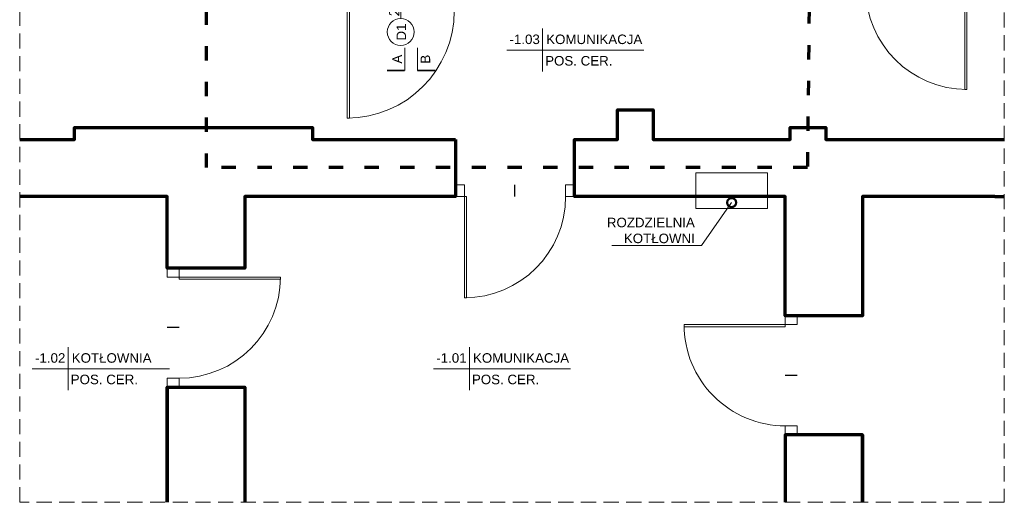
# Model space of a CAD drawing. Header units: centimetres. Extents: x 0 to 8068, y -312 to 10136.
# Tile 4 of 14: x 3568 to 4395, y 271 to 676. Entities that reach past the tile are written whole.
import ezdxf
from ezdxf import colors
from ezdxf.entities.mleader import LeaderData, LeaderLine
from ezdxf.enums import TextEntityAlignment as Align
from ezdxf.math import Vec2, Vec3

# ---------------------------------------------------------------- set-up
doc = ezdxf.new("R2010")
doc.units = ezdxf.units.CM
doc.linetypes.add('DASHED', pattern=[19.05, 12.7, -6.35])
doc.linetypes.add('ISO03W100', pattern=[30, 12, -18])
doc.layers.get('0').update_dxf_attribs({"lineweight": 13})
for name, color, linetype, lineweight, true_color in [('0_ZAKRES_OPRACOWANIA', 7, 'DASHED', 35, 0x01bfff), ('IE_SYMBOLE', 7, 'Continuous', 13, 0xfe0000), ('INW_DRZWI', 7, 'Continuous', 13, 0x838383), ('INW_OPIS', 7, 'Continuous', 13, 0x838383), ('INW_OPIS_TABELKI POMIESZCZEŃ', 7, 'Continuous', 5, 0x838383), ('INW_ŚCIANY KONSTRUKCYJNE', 7, 'Continuous', 70, 0x838383), ('PPOŻ_OPIS', 7, 'Continuous', 5, 0xcc0403)]:
    doc.layers.add(name, color=color, linetype=linetype, lineweight=lineweight, true_color=true_color)
for name, color, linetype, lineweight in [('A_DRZWI', 3, 'Continuous', 13), ('A_NIEWIDOCZNE', 166, 'DASHED', 5), ('A_OPIS_STOLARKA_DRZWIOWA', 241, 'Continuous', 13)]:
    doc.layers.add(name, color=color, linetype=linetype, lineweight=lineweight)
doc.styles.add('100 ARIAL', font='arial.ttf', dxfattribs={"height": 16})
doc.styles.add('100 ROMANS', font='ROMANS.shx', dxfattribs={"width": 0.7, "height": 16})

# ---------------------------------------------------------------- blocks, each defined once
blk = doc.blocks.new('*U290')
for points in [[(-85, 0), (-83.11, 0), (-83.11, 85), (-85, 85)], [(-85, 0), (-92.5, 0), (-92.5, -10), (-85, -10)], [(7.5, 0), (0, 0), (0, -10), (7.5, -10)]]:
    blk.add_lwpolyline(points, close=True)
blk.add_arc((-85, 0), 85, 0, 90)
at = {"layer": 'Defpoints'}
blk.add_lwpolyline([(-42.5, 0), (-42.5, -10)], dxfattribs=at)
blk = doc.blocks.new('*U291')
for points in [[(0, 0), (-1.89, 0), (-1.89, 85), (0, 85)], [(-85, 0), (-92.5, 0), (-92.5, -10), (-85, -10)], [(7.5, 0), (0, 0), (0, -10), (7.5, -10)]]:
    blk.add_lwpolyline(points, close=True)
blk.add_arc((0, 0), 85, 90, 180)
at = {"layer": 'Defpoints'}
blk.add_lwpolyline([(-42.5, 0), (-42.5, -10)], dxfattribs=at)
blk = doc.blocks.new('*U292')
for points in [[(-85, 0), (-83.11, 0), (-83.11, 85), (-85, 85)], [(-85, 0), (-92.5, 0), (-92.5, -10), (-85, -10)], [(7.5, 0), (0, 0), (0, -10), (7.5, -10)]]:
    blk.add_lwpolyline(points, close=True)
blk.add_arc((-85, 0), 85, 0, 90)
at = {"layer": 'Defpoints'}
blk.add_lwpolyline([(-42.5, 0), (-42.5, -10)], dxfattribs=at)
blk = doc.blocks.new('*U293')
for points in [[(0, 0), (-1.89, 0), (-1.89, 85), (0, 85)], [(-85, 0), (-92.5, 0), (-92.5, -10), (-85, -10)], [(7.5, 0), (0, 0), (0, -10), (7.5, -10)]]:
    blk.add_lwpolyline(points, close=True)
blk.add_arc((0, 0), 85, 90, 180)
at = {"layer": 'Defpoints'}
blk.add_lwpolyline([(-42.5, 0), (-42.5, -10)], dxfattribs=at)
blk = doc.blocks.new('_DotSmall')
at = {"color": 0, "linetype": 'ByBlock', "const_width": 0.5}
blk.add_lwpolyline([(-0.0625, 0, 1), (0.0625, 0, 1)], format="xyb", close=True, dxfattribs=at)
blk = doc.blocks.new('*U370')
at = {"linetype": 'Continuous', "lineweight": 0}
for p, q in [((0, 36.1), (0, -36.1)), ((-60.2, 0), (170.2, 0))]:
    blk.add_line(p, q, dxfattribs=at)
at = {"style": '100 ARIAL'}
for tag, height, flags, p in [('KONDYGNACJA', 8, 13, (144.1, 129.7)), ('INNE', 8, 13, (144.1, 118)), ('NR', 16, 12, (-30.1, 10))]:
    blk.add_attdef(tag, text='', height=height, dxfattribs=dict(at, flags=flags)).set_placement(p, align=Align.CENTER)
at = {"style": '100 ARIAL', "flags": 12}
blk.add_attdef('NAZW', (6.1, 10), '', height=16, dxfattribs=at)
at = {"color": 5, "style": '100 ARIAL', "flags": 12}
blk.add_attdef('DO_OBLICZEN', text='', height=16, dxfattribs=at).set_placement((-30.1, -25.8), align=Align.CENTER)
at = {"style": '100 ARIAL', "flags": 12}
blk.add_attdef('POS_001', text='', height=16, dxfattribs=at).set_placement((6.1, -9.8), align=Align.TOP_LEFT)
blk = doc.blocks.new('*U369')
at = {"linetype": 'Continuous', "lineweight": 0}
for p, q in [((0, 36.1), (0, -36.1)), ((-60.2, 0), (170.2, 0))]:
    blk.add_line(p, q, dxfattribs=at)
at = {"style": '100 ARIAL'}
for tag, height, flags, p in [('KONDYGNACJA', 8, 13, (144.1, 129.7)), ('INNE', 8, 13, (144.1, 118)), ('NR', 16, 12, (-30.1, 10))]:
    blk.add_attdef(tag, text='', height=height, dxfattribs=dict(at, flags=flags)).set_placement(p, align=Align.CENTER)
at = {"style": '100 ARIAL', "flags": 12}
blk.add_attdef('NAZW', (6.1, 10), '', height=16, dxfattribs=at)
at = {"color": 5, "style": '100 ARIAL', "flags": 12}
blk.add_attdef('DO_OBLICZEN', text='', height=16, dxfattribs=at).set_placement((-30.1, -25.8), align=Align.CENTER)
at = {"style": '100 ARIAL', "flags": 12}
blk.add_attdef('POS_001', text='', height=16, dxfattribs=at).set_placement((6.1, -9.8), align=Align.TOP_LEFT)
blk = doc.blocks.new('*U371')
at = {"linetype": 'Continuous', "lineweight": 0}
for p, q in [((0, 36.1), (0, -36.1)), ((-60.2, 0), (170.2, 0))]:
    blk.add_line(p, q, dxfattribs=at)
at = {"style": '100 ARIAL'}
for tag, height, flags, p in [('KONDYGNACJA', 8, 13, (144.1, 129.7)), ('INNE', 8, 13, (144.1, 118)), ('NR', 16, 12, (-30.1, 10))]:
    blk.add_attdef(tag, text='', height=height, dxfattribs=dict(at, flags=flags)).set_placement(p, align=Align.CENTER)
at = {"style": '100 ARIAL', "flags": 12}
blk.add_attdef('NAZW', (6.1, 10), '', height=16, dxfattribs=at)
at = {"color": 5, "style": '100 ARIAL', "flags": 12}
blk.add_attdef('DO_OBLICZEN', text='', height=16, dxfattribs=at).set_placement((-30.1, -25.8), align=Align.CENTER)
at = {"style": '100 ARIAL', "flags": 12}
blk.add_attdef('POS_001', text='', height=16, dxfattribs=at).set_placement((6.1, -9.8), align=Align.TOP_LEFT)
blk = doc.blocks.new('_ZNACZNIK PRZEKROJU 2')
at = {"const_width": 3}
blk.add_lwpolyline([(0, 18.9), (29.8, 18.9)], dxfattribs=at)
for points in [[(0, -18.9), (0, 18.9)], [(0, 18.9), (0, -18.9)]]:
    blk.add_lwpolyline(points)
at = {"style": '100 ARIAL'}
blk.add_attdef('PRZEKRÓJ', text='', height=16, rotation=90, dxfattribs=at).set_placement((0, 0), align=Align.BOTTOM_CENTER)
blk = doc.blocks.new('_ZNACZNIK PRZEKROJU')
at = {"const_width": 3}
blk.add_lwpolyline([(0, 18.9), (-29.8, 18.9)], dxfattribs=at)
for points in [[(0, -18.9), (0, 18.9)], [(0, 18.9), (0, -18.9)]]:
    blk.add_lwpolyline(points)
at = {"style": '100 ARIAL'}
blk.add_attdef('PRZEKRÓJ', text='', height=16, rotation=90, dxfattribs=at).set_placement((0, 0), align=Align.BOTTOM_CENTER)
blk = doc.blocks.new('*U363')
for points in [[(0, 0), (-2, 0), (-2, 90), (0, 90)], [(-90, 0), (-95, 0), (-95, -10), (-90, -10)], [(5, 0), (0, 0), (0, -10), (5, -10)]]:
    blk.add_lwpolyline(points, close=True)
blk.add_arc((0, 0), 90, 90, 180)
at = {"layer": 'A_OPIS_STOLARKA_DRZWIOWA'}
blk.add_lwpolyline([(-45, 6.5), (-45, -17.5)], dxfattribs=at)
blk.add_circle((-45, 17.75), 11.25, dxfattribs=at)
at = {"layer": 'A_OPIS_STOLARKA_DRZWIOWA', "style": '100 ARIAL'}
blk.add_attdef('KIERUNEK', text='', height=5, rotation=270, dxfattribs=at).set_placement((-56.25, 17.75), align=Align.BOTTOM_CENTER)
blk.add_attdef('SYMBOL', text='', height=8, rotation=270, dxfattribs=at).set_placement((-45.5, 17.75), align=Align.MIDDLE_CENTER)
at = {"layer": 'A_OPIS_STOLARKA_DRZWIOWA', "style": '100 ROMANS', "flags": 12}
for tag, p in [('SZER', (-50.5, -5.5)), ('WYS', (-39.5, -5.5))]:
    blk.add_attdef(tag, text='', height=8, rotation=90, dxfattribs=at).set_placement(p, align=Align.MIDDLE_CENTER)
at = {"layer": 'A_OPIS_STOLARKA_DRZWIOWA', "style": '100 ARIAL'}
blk.add_attdef('KLASA', text='', height=8, dxfattribs=at).set_placement((-46.03, -22.95), align=Align.MIDDLE_CENTER)

msp = doc.modelspace()

# ---------------------------------------------------------------- linework, layer by layer
at = {"layer": '0_ZAKRES_OPRACOWANIA', "linetype": 'ISO03W100', "lineweight": 70}
msp.add_lwpolyline([(3724.46, 551.594), (3724.46, 1207.406), (3854.52, 1207.406), (3854.52, 1310.887), (4049.91, 1310.887), (4049.91, 1194.471), (4236.109, 1194.471), (4229.225, 551.594), (3724.46, 551.594)], dxfattribs=at)
at = {"layer": 'A_NIEWIDOCZNE'}
msp.add_lwpolyline([(3567.585, 1462.893), (4394.585, 1462.893), (4394.585, 270.54), (3567.585, 270.54)], close=True, dxfattribs=at)
at = {"layer": 'IE_SYMBOLE'}
msp.add_lwpolyline([(4195.585, 547.247), (4135.585, 547.247), (4135.585, 517.247), (4195.585, 517.247)], close=True, dxfattribs=at)
at = {"layer": 'INW_ŚCIANY KONSTRUKCYJNE'}
for p, q in [((4386.532, 575.247), (4394.585, 575.247)), ((4386.532, 527.247), (4394.585, 527.247)), ((3691.585, 367.247), (3691.585, 270.54)), ((3756.585, 367.247), (3756.585, 270.54)), ((4210.585, 327.247), (4210.585, 270.54)), ((4275.585, 327.247), (4275.585, 270.54))]:
    msp.add_line(p, q, dxfattribs=at)
for points in [[(4386.532, 527.247), (4275.585, 527.247), (4275.585, 427.247), (4210.585, 427.247), (4210.585, 527.247), (4033.585, 527.247), (4033.585, 575.247), (4069.585, 575.247), (4069.585, 600.247), (4099.585, 600.247), (4099.585, 575.247), (4214.585, 575.247), (4214.585, 585.247), (4244.585, 585.247), (4244.585, 575.247), (4386.532, 575.247)], [(3567.585, 575.247), (3613.585, 575.247), (3613.585, 585.247), (3813.585, 585.247), (3813.585, 575.247), (3933.585, 575.247)], [(3933.585, 575.247), (3933.585, 527.247), (3756.585, 527.247), (3756.585, 467.247), (3691.585, 467.247), (3691.585, 527.247), (3567.585, 527.247)], [(3691.585, 270.879), (3691.585, 367.247), (3756.585, 367.247), (3756.585, 270.879)], [(4275.585, 270.879), (4275.585, 327.247), (4210.585, 327.247), (4210.585, 270.879)]]:
    msp.add_lwpolyline(points, dxfattribs=at)

# ---------------------------------------------------------------- block references
at = {"layer": 'A_DRZWI'}
ref = msp.add_blockref('*U363', (3842.585, 683.247), dxfattribs=dict(at, rotation=180))
ref.add_attrib('SZER', '90', dxfattribs={"layer": 'A_OPIS_STOLARKA_DRZWIOWA', "height": 8, "rotation": 90, "style": '100 ROMANS'}).set_placement((3893.085, 688.747), align=Align.MIDDLE_CENTER)
ref.add_attrib('WYS', '200', dxfattribs={"layer": 'A_OPIS_STOLARKA_DRZWIOWA', "height": 8, "rotation": 90, "style": '100 ROMANS'}).set_placement((3882.085, 688.747), align=Align.MIDDLE_CENTER)
ref.add_attrib('KLASA', 'EI60', dxfattribs={"layer": 'PPOŻ_OPIS', "height": 8, "style": '100 ARIAL'}).set_placement((3888.62, 706.193), align=Align.MIDDLE_CENTER)
ref.add_attrib('SYMBOL', 'D1', dxfattribs={"layer": 'A_OPIS_STOLARKA_DRZWIOWA', "height": 8, "rotation": 90, "style": '100 ARIAL'}).set_placement((3888.085, 665.497), align=Align.MIDDLE_CENTER)
at = {"layer": 'INW_DRZWI'}
for name, p, rotation in [('*U292', (4278.226, 702.202), 180), ('*U293', (3941.085, 527.247), 180), ('*U290', (3701.585, 374.747), 270), ('*U291', (4210.585, 419.747), 89.99999999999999)]:
    msp.add_blockref(name, p, dxfattribs=dict(at, rotation=rotation))
at = {"layer": 'INW_OPIS'}
ref = msp.add_blockref('_ZNACZNIK PRZEKROJU', (3891.052, 642.677), dxfattribs=dict(at, xscale=-0.5, yscale=0.4999999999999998, zscale=0.5, rotation=180))
ref.add_attrib('PRZEKRÓJ', 'A', dxfattribs={"layer": '0', "height": 8, "rotation": 90, "style": '100 ARIAL'}).set_placement((3891.052, 642.677), align=Align.BOTTOM_CENTER)
ref = msp.add_blockref('_ZNACZNIK PRZEKROJU 2', (3901.677, 642.677), dxfattribs=dict(at, xscale=-0.5, yscale=0.5, zscale=0.5, rotation=180))
ref.add_attrib('PRZEKRÓJ', 'B', dxfattribs={"layer": '0', "height": 8, "rotation": 90, "style": '100 ARIAL'}).set_placement((3914.774, 642.677), align=Align.BOTTOM_CENTER)
at = {"layer": 'INW_OPIS_TABELKI POMIESZCZEŃ'}
ref = msp.add_blockref('*U371', (4006.756, 650.366), dxfattribs=dict(at, xscale=0.5, yscale=0.5, zscale=0.5))
ref.add_attrib('NR', '-1.03', dxfattribs={"layer": '0', "height": 8, "style": '100 ARIAL'}).set_placement((3991.717, 655.355), align=Align.CENTER)
ref.add_attrib('NAZW', 'KOMUNIKACJA', (4009.826, 655.355), dxfattribs={"layer": '0', "height": 8, "style": '100 ARIAL'})
ref.add_attrib('POS_001', 'POS. CER.', (4008.947, 637.317), dxfattribs={"layer": '0', "height": 8, "style": '100 ARIAL'})
ref = msp.add_blockref('*U370', (3608.247, 382.758), dxfattribs=dict(at, xscale=0.5, yscale=0.5, zscale=0.5))
ref.add_attrib('NR', '-1.02', dxfattribs={"layer": '0', "height": 8, "style": '100 ARIAL'}).set_placement((3593.208, 387.747), align=Align.CENTER)
ref.add_attrib('NAZW', 'KOTŁOWNIA', (3611.317, 387.747), dxfattribs={"layer": '0', "height": 8, "style": '100 ARIAL'})
ref.add_attrib('POS_001', 'POS. CER.', (3610.438, 369.709), dxfattribs={"layer": '0', "height": 8, "style": '100 ARIAL'})
ref = msp.add_blockref('*U369', (3945.253, 382.758), dxfattribs=dict(at, xscale=0.5, yscale=0.5, zscale=0.5))
ref.add_attrib('NR', '-1.01', dxfattribs={"layer": '0', "height": 8, "style": '100 ARIAL'}).set_placement((3930.214, 387.747), align=Align.CENTER)
ref.add_attrib('NAZW', 'KOMUNIKACJA', (3948.323, 387.747), dxfattribs={"layer": '0', "height": 8, "style": '100 ARIAL'})
ref.add_attrib('POS_001', 'POS. CER.', (3947.444, 369.709), dxfattribs={"layer": '0', "height": 8, "style": '100 ARIAL'})

# ---------------------------------------------------------------- leaders
at = {"layer": 'INW_OPIS'}
ml = msp.add_multileader_mtext('Standard', dxfattribs=at)
ml.set_content('ROZDZIELNIA\\PKOTŁOWNI', color=256, style='100 ARIAL')
ml.set_leader_properties(color=256, linetype='ByLayer', lineweight=-1)
ml.set_arrow_properties(name='DOTSMALL')
ml.build(insert=Vec2(0, 0))
ml.multileader.update_dxf_attribs({"text_left_attachment_type": 5, "text_right_attachment_type": 5, "dogleg_length": 1, "arrow_head_size": 15})
ctx = ml.context
ctx.base_point, ctx.char_height, ctx.arrow_head_size, ctx.landing_gap_size, ctx.plane_origin, ctx.plane_x_axis = Vec3(4056.677, 497.906), 8, 15, 5, Vec3(4266.973, 547.178), Vec3(-1, 0)
ctx.left_attachment, ctx.right_attachment, ctx.text_align_type, ctx.attachment_type = 5, 5, 2, 2
notes = []
notes.append((ctx, [(0, (1, 1, 0), (4140.15, 486.303), (-1, 0), 0.5, [(0, [(4165.585, 522.247)], 0, [])])]))
ctx.mtext.insert, ctx.mtext.alignment, ctx.mtext.flow_direction = Vec3(4134.65, 509.508), 3, 5
for ctx, leaders in notes:
    for number, flags, end, landing, length, lines in leaders:
        leader = LeaderData()
        leader.index, (leader.has_last_leader_line, leader.has_dogleg_vector, leader.attachment_direction) = number, flags
        leader.last_leader_point, leader.dogleg_vector, leader.dogleg_length = Vec3(end), Vec3(landing), length
        for number, points, colour, breaks in lines:
            line = LeaderLine()
            line.index, line.vertices, line.color, line.breaks = number, Vec3.list(points), colors.encode_raw_color(colour), breaks
            leader.lines.append(line)
        ctx.leaders.append(leader)

doc.saveas('drawing.dxf')
